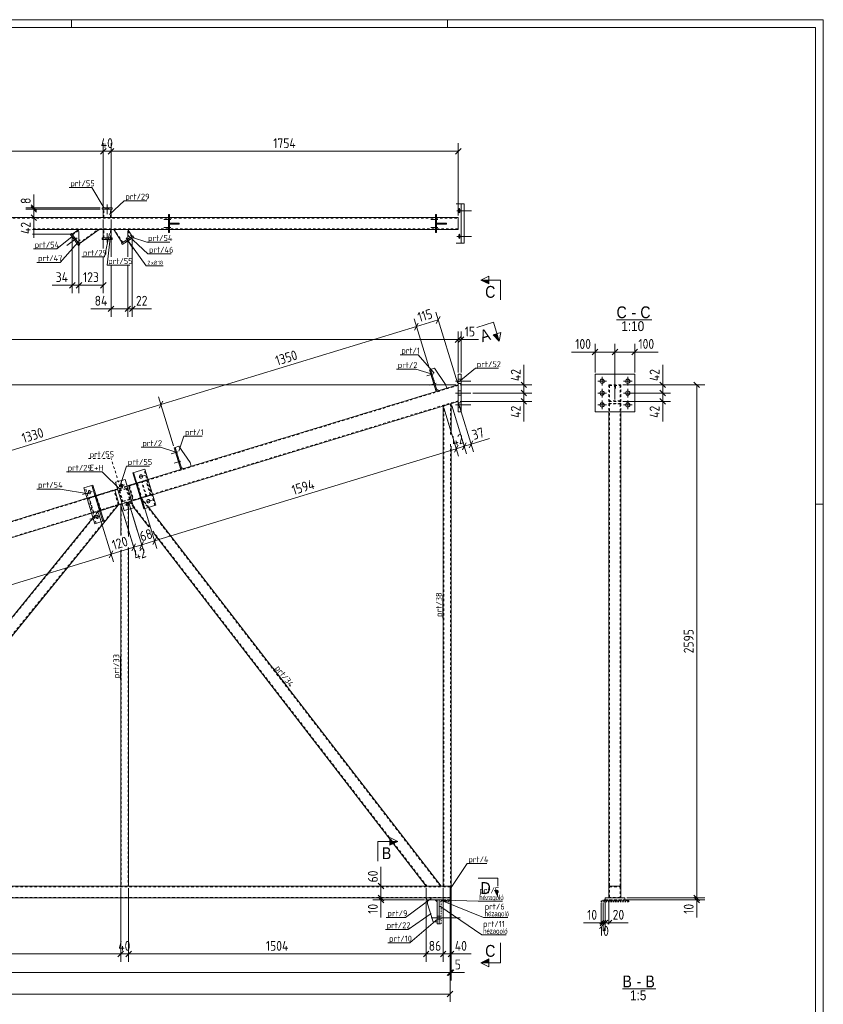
# Model space of a CAD drawing. Header units: millimetres. Extents: x 1 to 1188, y 1 to 840.
# Tile 6 of 6: x 782 to 1188, y 342 to 840. Entities that reach past the tile are written whole.
import ezdxf

# ---------------------------------------------------------------- set-up
doc = ezdxf.new("R2010")
doc.units = ezdxf.units.MM
doc.header["$LTSCALE"] = 0.6
for name, pattern in [('XKITLINE00', [0]), ('XKITLINE01', [4, 1, -1, 1, -1]), ('XKITLINE02', [4, 2, -2])]:
    doc.linetypes.add(name, pattern=pattern)
for name, color, linetype, lineweight in [('Bolt', 7, 'Continuous', 0), ('BoltMark', 3, 'Continuous', 0), ('DrawingSheet', 5, 'Continuous', 0), ('OtherObjectType', 1, 'Continuous', 0), ('Part', 2, 'Continuous', 0), ('PartMark', 3, 'Continuous', 0), ('Section', 6, 'Continuous', 0), ('Z-DIMENSIONS', 1, 'Continuous', 0)]:
    doc.layers.add(name, color=color, linetype=linetype, lineweight=lineweight)
doc.styles.add('ARIAL', font='ARIAL.TTF')
doc.styles.add('ARIAL_NARROW', font='ARIALN.TTF')
doc.styles.add('ISOCPEUR', font='ISOCPEUR.TTF')

msp = doc.modelspace()

# ---------------------------------------------------------------- hatches: boundary and pattern name
at = {"layer": 'Section'}
for points in [[(1018.89, 706.37), (1014.89, 708.37), (1018.89, 708.37)], [(1023.06, 681.25), (1024.23, 677.42), (1021.15, 680.67)], [(968.89, 424.52), (972.89, 424.52), (968.89, 422.52)], [(1023.56, 399.9), (1023.56, 395.9), (1021.56, 399.9)], [(1018.89, 363.14), (1014.89, 363.14), (1018.89, 365.14)]]:
    msp.add_hatch(color=6, dxfattribs=at).paths.add_polyline_path(points, flags=17)

# ---------------------------------------------------------------- linework, layer by layer
at = {"layer": 'Bolt', "color": 4, "linetype": 'XKITLINE00', "lineweight": 0}
for p, q in [((825.36, 744.93), (825.36, 744.13)), ((826.06, 746.48), (826.06, 741.73)), ((826.76, 744.93), (826.76, 744.13)), ((1002.82, 743.43), (1010.23, 743.43)), ((1003.71, 743.8), (1003.69, 743.43)), ((1003.69, 743.43), (1003.71, 743.06)), ((1003.77, 744.17), (1003.71, 743.8)), ((1003.71, 743.06), (1003.77, 742.69)), ((1004.01, 744.53), (1003.77, 744.17)), ((1003.77, 742.69), (1003.95, 742.35)), ((1003.95, 742.35), (1004.01, 742.33)), ((1004.07, 744.51), (1004.01, 744.53)), ((1004.01, 742.33), (1004.25, 742.69)), ((1004.25, 744.17), (1004.07, 744.51)), ((1004.31, 743.8), (1004.25, 744.17)), ((1004.25, 742.69), (1004.31, 743.06)), ((1004.33, 743.43), (1004.31, 743.8)), ((1004.31, 743.06), (1004.33, 743.43)), ((858.23, 738.93), (854.68, 738.93)), ((858.23, 738.93), (854.68, 738.93)), ((857.48, 739.63), (856.98, 739.63)), ((857.48, 739.63), (856.98, 739.63)), ((857.48, 738.23), (856.98, 738.23)), ((857.48, 738.23), (856.98, 738.23)), ((993.23, 738.93), (989.68, 738.93)), ((993.23, 738.93), (989.68, 738.93)), ((992.48, 739.63), (991.98, 739.63)), ((992.48, 739.63), (991.98, 739.63)), ((992.48, 738.23), (991.98, 738.23)), ((992.48, 738.23), (991.98, 738.23)), ((826.06, 727.38), (826.06, 732.13)), ((858.23, 734.93), (854.68, 734.93)), ((858.23, 734.93), (854.68, 734.93)), ((857.48, 735.63), (856.98, 735.63)), ((857.48, 735.63), (856.98, 735.63)), ((857.48, 734.23), (856.98, 734.23)), ((857.48, 734.23), (856.98, 734.23)), ((993.23, 734.93), (989.68, 734.93)), ((993.23, 734.93), (989.68, 734.93)), ((992.48, 735.63), (991.98, 735.63)), ((992.48, 735.63), (991.98, 735.63)), ((992.48, 734.23), (991.98, 734.23)), ((992.48, 734.23), (991.98, 734.23)), ((810.96, 729.63), (805.69, 725.82)), ((809.62, 729.77), (808.97, 729.3)), ((810.68, 728.31), (810.03, 727.84)), ((825.36, 728.93), (825.36, 729.73)), ((826.76, 728.93), (826.76, 729.73)), ((835.44, 728.31), (835.87, 727.64)), ((835.67, 729.64), (839.14, 724.14)), ((836.96, 729.28), (837.39, 728.6)), ((1002.82, 730.43), (1010.23, 730.43)), ((1003.71, 730.8), (1003.69, 730.43)), ((1003.69, 730.43), (1003.71, 730.06)), ((1003.77, 731.17), (1003.71, 730.8)), ((1003.71, 730.06), (1003.77, 729.69)), ((1004.01, 731.53), (1003.77, 731.17)), ((1003.77, 729.69), (1003.95, 729.35)), ((1003.95, 729.35), (1004.01, 729.33)), ((1004.07, 731.51), (1004.01, 731.53)), ((1004.01, 729.33), (1004.25, 729.69)), ((1004.25, 731.17), (1004.07, 731.51)), ((1004.31, 730.8), (1004.25, 731.17)), ((1004.25, 729.69), (1004.31, 730.06)), ((1004.33, 730.43), (1004.31, 730.8)), ((1004.31, 730.06), (1004.33, 730.43)), ((990.96, 660.97), (987.56, 659.94)), ((990.96, 660.97), (987.56, 659.94)), ((990.03, 661.42), (989.56, 661.28)), ((990.03, 661.42), (989.56, 661.28)), ((990.44, 660.09), (989.96, 659.94)), ((990.44, 660.09), (989.96, 659.94)), ((1003.39, 658.28), (1004.89, 658.28)), ((1003.39, 658.28), (1004.89, 658.28)), ((1076.17, 654.98), (1076.17, 659.38)), ((1089.17, 654.98), (1089.17, 659.38)), ((992.42, 656.19), (989.02, 655.15)), ((992.42, 656.19), (989.02, 655.15)), ((991.5, 656.64), (991.02, 656.5)), ((991.5, 656.64), (991.02, 656.5)), ((991.9, 655.3), (991.43, 655.16)), ((991.9, 655.3), (991.43, 655.16)), ((1002.14, 657.18), (1009.89, 657.18)), ((1002.14, 657.18), (1009.89, 657.18)), ((1003.39, 656.08), (1004.89, 656.08)), ((1003.39, 656.08), (1004.89, 656.08)), ((1003.39, 652.28), (1004.89, 652.28)), ((1003.39, 652.28), (1004.89, 652.28)), ((1073.97, 657.18), (1078.37, 657.18)), ((1076.17, 648.98), (1076.17, 653.38)), ((1086.97, 657.18), (1091.37, 657.18)), ((1089.17, 648.98), (1089.17, 653.38)), ((1002.14, 651.18), (1009.89, 651.18)), ((1002.14, 651.18), (1009.89, 651.18)), ((1003.39, 650.08), (1004.89, 650.08)), ((1003.39, 650.08), (1004.89, 650.08)), ((1073.97, 651.18), (1078.37, 651.18)), ((1076.17, 642.98), (1076.17, 647.38)), ((1086.97, 651.18), (1091.37, 651.18)), ((1089.17, 642.98), (1089.17, 647.38)), ((1002.14, 645.18), (1009.89, 645.18)), ((1002.14, 645.18), (1009.89, 645.18)), ((1003.39, 646.28), (1004.89, 646.28)), ((1003.39, 646.28), (1004.89, 646.28)), ((1003.39, 644.08), (1004.89, 644.08)), ((1003.39, 644.08), (1004.89, 644.08)), ((1073.97, 645.18), (1078.37, 645.18)), ((1086.97, 645.18), (1091.37, 645.18)), ((861.85, 621.5), (858.46, 620.47)), ((861.85, 621.5), (858.46, 620.47)), ((860.93, 621.95), (860.45, 621.81)), ((860.93, 621.95), (860.45, 621.81)), ((861.34, 620.62), (860.86, 620.47)), ((861.34, 620.62), (860.86, 620.47)), ((863.32, 616.72), (859.92, 615.68)), ((863.32, 616.72), (859.92, 615.68)), ((862.39, 617.17), (861.92, 617.03)), ((862.39, 617.17), (861.92, 617.03)), ((862.8, 615.83), (862.33, 615.69)), ((862.8, 615.83), (862.33, 615.69)), ((842.18, 608.69), (845.5, 609.71)), ((842.5, 609.6), (842.34, 609.23)), ((842.34, 609.23), (842.34, 608.88)), ((842.34, 608.88), (842.48, 608.51)), ((842.48, 608.51), (842.84, 608.17)), ((842.83, 609.84), (842.5, 609.6)), ((843.02, 609.86), (842.83, 609.84)), ((842.84, 608.17), (843.18, 608.09)), ((843.35, 609.78), (843.02, 609.86)), ((843.18, 608.09), (843.36, 608.11)), ((843.72, 609.44), (843.35, 609.78)), ((843.36, 608.11), (843.7, 608.35)), ((843.7, 608.35), (843.86, 608.72)), ((843.85, 609.07), (843.72, 609.44)), ((843.86, 608.72), (843.85, 609.07)), ((834.77, 604.86), (832.09, 604.04)), ((832.09, 604.04), (832.98, 604.31)), ((833.84, 603.11), (833.02, 605.79)), ((833.02, 605.79), (833.29, 604.9)), ((833.84, 603.11), (833.56, 604)), ((834.77, 604.86), (833.87, 604.59)), ((818.55, 601.47), (813.51, 599.93)), ((816.61, 601.54), (816.59, 601.19)), ((816.59, 601.19), (816.66, 600.85)), ((816.89, 601.9), (816.61, 601.54)), ((816.66, 600.85), (816.83, 600.5)), ((816.83, 600.5), (817.18, 600.2)), ((817.13, 601.89), (816.89, 601.9)), ((817.48, 601.59), (817.13, 601.89)), ((817.18, 600.2), (817.42, 600.18)), ((817.42, 600.18), (817.7, 600.54)), ((817.65, 601.24), (817.48, 601.59)), ((817.72, 600.9), (817.65, 601.24)), ((817.7, 600.54), (817.72, 600.9)), ((837.69, 595.3), (835.01, 594.48)), ((835.01, 594.48), (835.9, 594.75)), ((836.76, 593.55), (835.94, 596.23)), ((835.94, 596.23), (836.21, 595.33)), ((836.76, 593.55), (836.49, 594.44)), ((837.69, 595.3), (836.8, 595.02)), ((845.98, 596.26), (849.3, 597.28)), ((846.3, 597.17), (846.14, 596.79)), ((846.14, 596.79), (846.14, 596.45)), ((846.14, 596.45), (846.28, 596.08)), ((846.28, 596.08), (846.64, 595.74)), ((846.63, 597.4), (846.3, 597.17)), ((846.82, 597.43), (846.63, 597.4)), ((846.64, 595.74), (846.98, 595.65)), ((847.16, 597.35), (846.82, 597.43)), ((846.98, 595.65), (847.16, 595.68)), ((847.52, 597.01), (847.16, 597.35)), ((847.16, 595.68), (847.5, 595.92)), ((847.5, 595.92), (847.66, 596.29)), ((847.66, 596.64), (847.52, 597.01)), ((847.66, 596.29), (847.66, 596.64)), ((822.35, 589.04), (817.31, 587.5)), ((820.41, 589.11), (820.39, 588.76)), ((820.39, 588.76), (820.46, 588.42)), ((820.69, 589.47), (820.41, 589.11)), ((820.46, 588.42), (820.63, 588.07)), ((820.63, 588.07), (820.98, 587.77)), ((820.93, 589.46), (820.69, 589.47)), ((821.28, 589.15), (820.93, 589.46)), ((820.98, 587.77), (821.22, 587.75)), ((821.22, 587.75), (821.5, 588.11)), ((821.45, 588.81), (821.28, 589.15)), ((821.52, 588.47), (821.45, 588.81)), ((821.5, 588.11), (821.52, 588.47)), ((1004.39, 385.9), (989.89, 385.9)), ((1004.39, 385.9), (989.89, 385.9)), ((993.89, 386.7), (992.89, 386.7)), ((993.89, 386.7), (992.89, 386.7)), ((993.89, 385.1), (992.89, 385.1)), ((993.89, 385.1), (992.89, 385.1)), ((994.89, 386.7), (993.89, 386.7)), ((994.89, 386.7), (993.89, 386.7)), ((994.89, 385.1), (993.89, 385.1)), ((994.89, 385.1), (993.89, 385.1))]:
    msp.add_line(p, q, dxfattribs=at)
for centre, radius in [((1076.17, 657.18), 1.1), ((1089.17, 657.18), 1.1), ((1076.17, 651.18), 1.1), ((1089.17, 651.18), 1.1), ((1076.17, 645.18), 1.1), ((1089.17, 645.18), 1.1), ((833.43, 604.45), 0.7), ((836.35, 594.89), 0.7)]:
    msp.add_circle(centre, radius, dxfattribs=at)
at = {"layer": 'BoltMark', "color": 4, "linetype": 'XKITLINE00', "lineweight": 0}
for p, q in [((836.63, 728.12), (845.8, 715.51)), ((845.8, 715.51), (854.39, 715.51))]:
    msp.add_line(p, q, dxfattribs=at)
at = {"layer": 'DrawingSheet', "color": 2, "linetype": 'XKITLINE00', "lineweight": 0}
for p, q in [((1188, 840), (1, 840)), ((808, 836), (808, 840)), ((998, 836), (998, 840)), ((1188, 1), (1188, 840)), ((1188, 595), (1184, 595))]:
    msp.add_line(p, q, dxfattribs=at)
at = {"layer": 'DrawingSheet', "color": 3, "linetype": 'XKITLINE00', "lineweight": 0}
for p, q in [((1184, 836), (5, 836)), ((1184, 5), (1184, 836))]:
    msp.add_line(p, q, dxfattribs=at)
at = {"layer": 'OtherObjectType', "color": 6, "linetype": 'XKITLINE00', "lineweight": 0}
for p, q in [((1083.5, 688.29), (1101.32, 688.29)), ((1086.49, 349.93), (1103.43, 349.93))]:
    msp.add_line(p, q, dxfattribs=at)
at = {"layer": 'Part', "color": 2, "linetype": 'XKITLINE00', "lineweight": 0}
for p, q in [((1006.47, 746.93), (1002.46, 746.93)), ((1005.03, 726.93), (1005.03, 746.93)), ((1006.47, 726.93), (1006.47, 746.93)), ((828.56, 744.93), (823.56, 744.93)), ((823.56, 744.93), (823.56, 744.13)), ((823.56, 744.13), (828.56, 744.13)), ((824.06, 739.93), (824.06, 744.13)), ((828.06, 744.13), (828.06, 739.93)), ((828.56, 744.13), (828.56, 744.93)), ((856.98, 739.93), (724.48, 739.93)), ((857.48, 741.43), (856.98, 741.43)), ((856.98, 741.43), (856.98, 732.43)), ((857.48, 732.43), (857.48, 741.43)), ((991.98, 739.93), (857.48, 739.93)), ((862.48, 737.18), (857.48, 737.18)), ((857.48, 737.18), (857.48, 736.68)), ((859.48, 736.68), (859.48, 737.18)), ((862.48, 737.18), (862.48, 737.18)), ((862.48, 736.68), (862.48, 737.18)), ((992.48, 741.43), (991.98, 741.43)), ((991.98, 741.43), (991.98, 732.43)), ((992.48, 732.43), (992.48, 741.43)), ((1003.48, 739.93), (992.48, 739.93)), ((997.48, 737.18), (992.48, 737.18)), ((992.48, 737.18), (992.48, 736.68)), ((994.48, 736.68), (994.48, 737.18)), ((997.48, 737.18), (997.48, 737.18)), ((997.48, 736.68), (997.48, 737.18)), ((1003.48, 739.93), (1003.48, 733.93)), ((856.98, 733.93), (788.39, 733.93)), ((808.1, 731.88), (807.45, 731.41)), ((812.2, 726.2), (808.1, 731.88)), ((808.39, 731.47), (811.79, 733.93)), ((811.79, 733.93), (822.03, 733.93)), ((822.03, 733.93), (811.91, 726.61)), ((824.06, 729.73), (824.06, 733.93)), ((828.06, 733.93), (828.06, 729.73)), ((836.5, 733.93), (829.41, 733.93)), ((833.67, 727.19), (829.41, 733.93)), ((838.74, 730.4), (836.5, 733.93)), ((856.98, 732.43), (857.48, 732.43)), ((862.48, 736.68), (857.48, 736.68)), ((991.98, 733.93), (857.48, 733.93)), ((862.48, 736.68), (862.48, 736.68)), ((991.98, 732.43), (992.48, 732.43)), ((997.48, 736.68), (992.48, 736.68)), ((1003.48, 733.93), (992.48, 733.93)), ((997.48, 736.68), (997.48, 736.68)), ((807.45, 731.41), (811.55, 725.74)), ((823.56, 729.73), (823.56, 728.93)), ((828.56, 729.73), (823.56, 729.73)), ((823.56, 728.93), (828.56, 728.93)), ((828.56, 728.93), (828.56, 729.73)), ((839.16, 730.66), (833.24, 726.92)), ((833.24, 726.92), (833.67, 726.25)), ((833.67, 726.25), (839.59, 729.99)), ((839.59, 729.99), (839.16, 730.66)), ((1006.47, 726.93), (1002.46, 726.93)), ((811.55, 725.74), (812.2, 726.2)), ((989.5, 663.16), (989.03, 663.01)), ((992.39, 652.01), (989.03, 663.01)), ((991.42, 663.74), (989.5, 663.16)), ((989.5, 663.16), (992.87, 652.16)), ((997.06, 655.53), (991.42, 663.74)), ((1003.39, 660.68), (1003.39, 641.68)), ((1004.89, 660.68), (1003.39, 660.68)), ((1004.89, 641.68), (1004.89, 660.68)), ((1072.67, 641.68), (1072.67, 660.68)), ((1072.67, 660.68), (1092.67, 660.68)), ((1092.67, 641.68), (1092.67, 660.68)), ((1003.39, 655.37), (846.66, 607.45)), ((992.57, 653.11), (993.82, 652.45)), ((993.82, 652.45), (997.65, 653.62)), ((997.65, 653.62), (997.06, 655.53)), ((992.87, 652.16), (992.39, 652.01)), ((1003.39, 647), (849, 599.8)), ((995.89, 644.71), (999.89, 645.93)), ((995.89, 401.9), (995.89, 644.71)), ((999.89, 645.93), (999.89, 630.2)), ((1003.39, 641.68), (1004.89, 641.68)), ((1092.67, 641.68), (1072.67, 641.68)), ((1079.67, 641.68), (1079.67, 401.9)), ((1085.67, 641.68), (1085.67, 401.9)), ((860.4, 623.69), (859.92, 623.54)), ((863.29, 612.54), (859.92, 623.54)), ((862.32, 624.27), (860.4, 623.69)), ((860.4, 623.69), (863.76, 612.69)), ((867.96, 616.06), (862.32, 624.27)), ((999.89, 624.34), (999.89, 401.9)), ((838.98, 610.85), (845.05, 612.71)), ((845.05, 612.71), (850.6, 594.54)), ((863.76, 612.69), (863.29, 612.54)), ((863.47, 613.64), (864.72, 612.98)), ((864.72, 612.98), (868.55, 614.15)), ((868.55, 614.15), (867.96, 616.06)), ((830.3, 606.11), (835.09, 607.57)), ((835.09, 607.57), (839.47, 593.23)), ((844.54, 592.68), (838.98, 610.85)), ((844.95, 592.81), (839.39, 610.98)), ((814.32, 603.31), (818.86, 604.7)), ((819.87, 585.14), (814.32, 603.31)), ((818.24, 604.51), (823.79, 586.34)), ((818.86, 604.7), (824.41, 586.53)), ((831.33, 602.76), (829.87, 602.32)), ((834.69, 591.77), (830.3, 606.11)), ((836.92, 604.47), (836.11, 604.22)), ((840.59, 605.59), (836.92, 604.47)), ((839.26, 596.82), (836.92, 604.47)), ((815.92, 598.05), (496.11, 500.28)), ((820.47, 599.44), (829.87, 602.32)), ((829.87, 602.32), (832.2, 594.67)), ((842.93, 597.94), (839.26, 596.82)), ((831.68, 594.51), (675.19, 401.9)), ((832.2, 594.67), (822.81, 591.79)), ((833.67, 595.11), (832.2, 594.67)), ((833.67, 595.11), (832.89, 594.87)), ((832.89, 594.87), (832.89, 579.15)), ((839.47, 593.23), (834.69, 591.77)), ((839.26, 596.82), (838.45, 596.57)), ((847.12, 583.5), (839.38, 593.53)), ((850.6, 594.54), (844.54, 592.68)), ((994.86, 401.9), (847.03, 593.45)), ((818.26, 590.4), (595.16, 522.19)), ((818.91, 588.29), (667.46, 401.9)), ((836.89, 592.44), (836.89, 578.63)), ((824.41, 586.53), (819.87, 585.14)), ((987.28, 401.9), (849.42, 580.52)), ((836.89, 573.05), (836.89, 401.9)), ((832.89, 571.83), (832.89, 401.9)), ((274.84, 401.9), (999.39, 401.9)), ((836.89, 401.9), (832.89, 401.9)), ((999.89, 401.9), (995.89, 401.9)), ((999.39, 401.9), (999.39, 395.9)), ((999.89, 401.9), (999.39, 401.9)), ((999.39, 401.9), (999.39, 395.9)), ((999.89, 395.9), (999.89, 401.9)), ((1085.67, 401.9), (1079.67, 401.9)), ((1079.67, 401.9), (1079.67, 395.9)), ((1079.67, 401.9), (1085.67, 401.9)), ((1085.67, 395.9), (1085.67, 401.9)), ((987.39, 395.9), (200.88, 395.9)), ((999.39, 395.9), (987.39, 395.9)), ((987.39, 395.9), (987.39, 394.9)), ((987.39, 394.9), (992.89, 394.9)), ((987.89, 394.9), (987.89, 392.9)), ((992.89, 393.9), (991.89, 394.9)), ((993.89, 394.9), (992.89, 394.9)), ((992.89, 394.9), (992.89, 382.9)), ((993.89, 394.9), (995.39, 394.9)), ((993.89, 382.9), (993.89, 394.9)), ((999.39, 395.9), (999.89, 395.9)), ((999.39, 394.9), (999.39, 395.9)), ((1077.67, 395.9), (1077.67, 394.9)), ((1077.67, 395.9), (1079.67, 395.9)), ((1079.67, 395.9), (1085.67, 395.9)), ((1087.67, 395.9), (1085.67, 395.9)), ((1087.67, 394.9), (1087.67, 395.9)), ((987.89, 392.9), (990.89, 383.9)), ((990.89, 383.9), (992.89, 383.9)), ((992.89, 382.9), (993.89, 382.9))]:
    msp.add_line(p, q, dxfattribs=at)
at = {"layer": 'Part', "color": 7, "linetype": 'XKITLINE02', "lineweight": 0}
for p, q in [((824.06, 744.13), (828.06, 744.13)), ((824.36, 739.93), (824.36, 744.13)), ((827.76, 739.93), (827.76, 744.13)), ((130.36, 739.63), (1003.39, 739.63)), ((828.06, 739.93), (824.06, 739.93)), ((857.48, 739.93), (856.98, 739.93)), ((858.48, 736.68), (858.48, 737.18)), ((862.48, 737.18), (862.48, 736.68)), ((992.48, 739.93), (991.98, 739.93)), ((993.48, 736.68), (993.48, 737.18)), ((997.48, 737.18), (997.48, 736.68)), ((1003.39, 739.63), (1003.39, 734.23)), ((1003.39, 734.23), (788.39, 734.23)), ((808.57, 731.23), (812.3, 733.93)), ((811.73, 726.85), (821.52, 733.93)), ((824.06, 733.93), (828.06, 733.93)), ((824.36, 729.73), (824.36, 733.93)), ((827.76, 729.73), (827.76, 733.93)), ((833.92, 727.35), (829.76, 733.93)), ((838.48, 730.24), (836.15, 733.93)), ((857.48, 733.93), (856.98, 733.93)), ((992.48, 733.93), (991.98, 733.93)), ((811.91, 726.61), (808.39, 731.47)), ((828.06, 729.73), (824.06, 729.73)), ((838.74, 730.4), (833.67, 727.19)), ((989.5, 663.16), (992.57, 653.11)), ((1092.67, 660.68), (1072.67, 660.68)), ((1003.39, 655.05), (169.39, 400.08)), ((1003.39, 655.37), (184.08, 404.88)), ((1003.39, 647), (1003.39, 655.37)), ((1079.67, 655.37), (1079.67, 645.07)), ((1079.67, 655.37), (1085.67, 655.37)), ((1079.97, 655.05), (1079.97, 645.38)), ((1079.97, 655.05), (1085.37, 655.05)), ((1082.42, 655.53), (1082.42, 653.44)), ((1082.42, 653.62), (1082.92, 653.62)), ((1082.92, 653.44), (1082.92, 655.53)), ((1085.37, 655.05), (1085.37, 645.38)), ((1085.67, 655.37), (1085.67, 645.07)), ((1003.39, 647.32), (595.07, 522.48)), ((1085.37, 647.32), (1079.97, 647.32)), ((996.19, 401.9), (996.19, 644.8)), ((999.59, 645.84), (999.59, 630.11)), ((1079.67, 647), (1085.67, 647)), ((1079.67, 645.93), (1085.67, 645.93)), ((1079.67, 645.93), (1079.67, 641.68)), ((1085.37, 645.84), (1079.97, 645.84)), ((1079.97, 645.84), (1079.97, 401.9)), ((1085.37, 401.9), (1085.37, 645.84)), ((1085.67, 645.93), (1085.67, 641.68)), ((1072.67, 641.68), (1092.67, 641.68)), ((860.4, 623.69), (863.47, 613.64)), ((999.59, 625.32), (999.59, 401.9)), ((850.2, 594.41), (844.64, 612.58)), ((835.09, 607.57), (830.3, 606.11)), ((839.47, 593.23), (835.09, 607.57)), ((846.66, 607.45), (836.92, 604.47)), ((820.49, 585.33), (814.93, 603.5)), ((834.69, 591.77), (830.3, 606.11)), ((836.11, 604.22), (831.33, 602.76)), ((832.1, 601.95), (835.92, 603.12)), ((832.1, 601.95), (835.92, 603.12)), ((835.72, 602.75), (832.47, 601.75)), ((835.72, 602.75), (832.47, 601.75)), ((837.3, 597.58), (835.72, 602.75)), ((837.3, 597.58), (835.72, 602.75)), ((835.92, 603.12), (837.68, 597.38)), ((835.92, 603.12), (837.68, 597.38)), ((845.69, 606.84), (837.35, 604.29)), ((837.35, 604.29), (839.51, 597.21)), ((845.84, 607.2), (840.59, 605.59)), ((843.33, 598.07), (840.99, 605.72)), ((841.32, 605.51), (843.49, 598.43)), ((845.62, 599.08), (843.46, 606.16)), ((846.05, 598.9), (843.71, 606.55)), ((847.85, 599.76), (845.69, 606.84)), ((848.18, 599.55), (845.84, 607.2)), ((829.87, 602.32), (815.92, 598.05)), ((820.47, 599.44), (816.82, 598.33)), ((819.16, 590.68), (816.82, 598.33)), ((817.08, 598.09), (829.46, 601.88)), ((819.24, 591.02), (817.08, 598.09)), ((822.42, 591.67), (820.08, 599.32)), ((822.27, 591.94), (820.11, 599.02)), ((822.53, 591.71), (820.19, 599.36)), ((822.82, 592.11), (820.65, 599.19)), ((831.63, 594.8), (829.46, 601.88)), ((833.85, 596.21), (832.1, 601.95)), ((833.85, 596.21), (832.1, 601.95)), ((832.47, 601.75), (834.05, 596.59)), ((832.47, 601.75), (834.05, 596.59)), ((834.05, 596.59), (837.3, 597.58)), ((834.05, 596.59), (837.3, 597.58)), ((837.3, 596.22), (843.43, 598.1)), ((849, 599.8), (839.26, 596.82)), ((839.51, 597.21), (847.85, 599.76)), ((848.18, 599.55), (842.93, 597.94)), ((994.48, 401.9), (843.13, 598)), ((843.43, 598.1), (847.03, 593.45)), ((831.17, 594.35), (674.8, 401.9)), ((832.2, 594.67), (818.26, 590.4)), ((831.63, 594.8), (819.24, 591.02)), ((821.4, 591.36), (831.68, 594.51)), ((833.19, 594.97), (833.19, 579.24)), ((838.45, 596.57), (833.67, 595.11)), ((836.89, 596.1), (833.67, 595.11)), ((837.68, 597.38), (833.85, 596.21)), ((837.68, 597.38), (833.85, 596.21)), ((839.47, 593.23), (834.69, 591.77)), ((836.59, 596.01), (836.59, 579.61)), ((836.89, 596.1), (836.89, 592.44)), ((839.38, 593.53), (837.3, 596.22)), ((847.43, 583.59), (837.61, 596.32)), ((821.91, 591.52), (667.85, 401.9)), ((818.91, 588.29), (821.4, 591.36)), ((822.81, 591.79), (819.16, 590.68)), ((987.66, 401.9), (849.17, 581.34)), ((836.59, 572.96), (836.59, 401.9)), ((833.19, 571.92), (833.19, 401.9)), ((999.39, 401.6), (274.94, 401.6)), ((994.86, 401.9), (987.28, 401.9)), ((1085.67, 401.9), (1079.67, 401.9)), ((1079.67, 401.9), (1079.67, 395.9)), ((1079.67, 401.9), (1085.67, 401.9)), ((1079.97, 396.2), (1079.97, 401.6)), ((1079.97, 401.6), (1085.37, 401.6)), ((1085.37, 401.6), (1085.37, 396.2)), ((1085.67, 395.9), (1085.67, 401.9)), ((999.39, 396.2), (183.05, 396.2)), ((999.39, 395.9), (987.39, 395.9)), ((991.89, 394.9), (987.89, 394.9)), ((993.89, 394.9), (992.89, 394.9)), ((992.89, 383.9), (992.89, 393.9)), ((999.39, 394.9), (993.89, 394.9)), ((999.89, 394.4), (995.39, 394.4)), ((1077.67, 394.9), (1087.67, 394.9)), ((1079.67, 395.9), (1085.67, 395.9)), ((1085.67, 395.9), (1079.67, 395.9)), ((1079.67, 395.9), (1085.67, 395.9)), ((1085.37, 396.2), (1079.97, 396.2))]:
    msp.add_line(p, q, dxfattribs=at)
at = {"layer": 'Part', "color": 2, "linetype": 'XKITLINE01', "lineweight": 0}
for p, q in [((994.89, 393.9), (993.89, 393.9)), ((993.89, 393.9), (993.89, 382.9)), ((994.89, 393.9), (994.89, 394.4)), ((994.89, 394.4), (999.89, 394.4)), ((999.89, 393.9), (994.89, 393.9)), ((994.89, 382.9), (994.89, 393.9)), ((995.39, 394.4), (995.39, 394.9)), ((995.39, 394.9), (999.89, 394.9)), ((999.89, 394.9), (999.89, 394.4)), ((999.89, 394.4), (999.89, 393.9)), ((1089.67, 394.4), (1075.67, 394.4)), ((1075.67, 394.4), (1075.67, 393.9)), ((1075.67, 393.9), (1089.67, 393.9)), ((1088.67, 394.9), (1076.67, 394.9)), ((1076.67, 394.9), (1076.67, 394.4)), ((1076.67, 394.4), (1088.67, 394.4)), ((1088.67, 394.4), (1088.67, 394.9)), ((1089.67, 393.9), (1089.67, 394.4)), ((993.89, 382.9), (994.89, 382.9))]:
    msp.add_line(p, q, dxfattribs=at)
at = {"layer": 'PartMark', "color": 7, "linetype": 'XKITLINE00', "lineweight": 0}
for p, q in [((806.82, 755.14), (818.33, 755.14)), ((824.59, 744.74), (818.33, 755.14)), ((827.21, 741.52), (834.65, 748.44)), ((834.65, 748.44), (846.17, 748.44)), ((827.31, 731.94), (824.68, 720.02)), ((808.45, 730.35), (800.56, 724.11)), ((812.39, 728.76), (802.25, 717.3)), ((827.53, 729.54), (825.98, 715.85)), ((836.74, 730.83), (846.56, 721.57)), ((838.83, 729.86), (846.04, 727.47)), ((846.04, 727.47), (857.81, 727.47)), ((788.79, 724.11), (800.56, 724.11)), ((790.48, 717.3), (802.25, 717.3)), ((813.17, 720.02), (824.68, 720.02)), ((846.56, 721.57), (858.33, 721.57)), ((825.98, 715.85), (837.49, 715.85)), ((974.09, 670.56), (983.28, 670.56)), ((991.32, 661.24), (983.28, 670.56)), ((972.33, 663.26), (982.04, 663.26)), ((989.84, 660.86), (982.04, 663.26)), ((1003.72, 656.85), (1012.26, 663.72)), ((1012.26, 663.72), (1023.77, 663.72)), ((862.21, 621.77), (864.8, 629.33)), ((864.8, 629.33), (873.99, 629.33)), ((843.23, 623.79), (852.94, 623.79)), ((860.73, 621.39), (852.94, 623.79)), ((832.51, 603.79), (835.87, 614.24)), ((835.87, 614.24), (847.39, 614.24)), ((805.48, 611.32), (823.56, 611.32)), ((832.96, 602.06), (823.56, 611.32)), ((790.52, 602.68), (802.29, 602.68)), ((816.68, 600.24), (802.29, 602.68)), ((995.79, 537.46), (995.79, 548.97)), ((832.79, 506.43), (832.79, 517.94)), ((909.9, 512.15), (917.09, 502.83)), ((999.52, 400.67), (1008.02, 413.29)), ((1008.02, 413.29), (1017.98, 413.29)), ((989.82, 395.67), (976.83, 386.07)), ((995.92, 394.27), (1016.27, 386.05)), ((996.32, 394.77), (1013.51, 394.26)), ((1013.51, 394.26), (1025.81, 394.26)), ((994.12, 391.67), (1015.46, 377.27)), ((967.12, 386.07), (976.83, 386.07)), ((989.76, 388), (978.21, 379.99)), ((993.12, 385.33), (978.96, 373.25)), ((1016.27, 386.05), (1028.56, 386.05)), ((966.7, 379.99), (978.21, 379.99)), ((1015.46, 377.27), (1027.75, 377.27)), ((967.96, 373.25), (978.96, 373.25))]:
    msp.add_line(p, q, dxfattribs=at)
at = {"layer": 'PartMark', "color": 7, "linetype": 'XKITLINE02', "lineweight": 0}
for p in [(816.6, 618.11), (832.51, 603.79)]:
    msp.add_line(p, (828.11, 618.11), dxfattribs=at)
at = {"layer": 'Section', "color": 6, "linetype": 'XKITLINE00', "lineweight": 0}
for p, q in [((1014.89, 708.37), (1018.89, 710.37)), ((1014.89, 708.37), (1018.89, 706.37)), ((1024.89, 708.37), (1014.89, 708.37)), ((1018.89, 706.37), (1018.89, 710.37)), ((1024.89, 708.37), (1024.89, 698.37)), ((1021.31, 686.99), (1012.92, 684.42)), ((1021.31, 686.99), (1024.23, 677.42)), ((1021.15, 680.67), (1024.97, 681.83)), ((1024.23, 677.42), (1021.15, 680.67)), ((1024.97, 681.83), (1024.23, 677.42)), ((962.89, 424.52), (962.89, 414.52)), ((962.89, 424.52), (972.89, 424.52)), ((968.89, 422.52), (968.89, 426.52)), ((968.89, 426.52), (972.89, 424.52)), ((972.89, 424.52), (968.89, 422.52)), ((1023.56, 405.9), (1013.56, 405.9)), ((1023.56, 405.9), (1023.56, 401.86)), ((1024.89, 363.14), (1024.89, 373.14)), ((1014.89, 363.14), (1018.89, 365.14)), ((1018.89, 365.14), (1018.89, 361.14)), ((1018.89, 361.14), (1014.89, 363.14)), ((1024.89, 363.14), (1014.89, 363.14))]:
    msp.add_line(p, q, dxfattribs=at)
at = {"layer": 'Z-DIMENSIONS', "color": 7, "linetype": 'XKITLINE00', "lineweight": 0}
for p, q in [((824.06, 745.13), (824.06, 777.56)), ((828.06, 745.13), (828.06, 777.56)), ((1003.48, 740.93), (1003.48, 777.56)), ((472.52, 773.46), (824.06, 773.46)), ((825.47, 774.87), (822.64, 772.04)), ((824.66, 774.06), (822.64, 772.04)), ((824.06, 745.13), (824.06, 774.06)), ((824.06, 773.46), (828.06, 773.46)), ((829.47, 774.87), (826.64, 772.04)), ((828.66, 774.06), (826.64, 772.04)), ((828.06, 745.13), (828.06, 774.06)), ((828.06, 773.46), (1003.48, 773.46)), ((1004.89, 774.87), (1002.07, 772.04)), ((788.99, 744.93), (788.99, 751.69)), ((788.99, 744.93), (788.99, 751.69)), ((822.56, 744.93), (784.89, 744.93)), ((822.56, 744.13), (784.89, 744.13)), ((822.56, 744.13), (784.89, 744.13)), ((787.58, 746.35), (790.41, 743.52)), ((787.58, 745.55), (790.41, 742.72)), ((787.58, 745.55), (790.41, 742.72)), ((788.99, 744.13), (788.99, 744.93)), ((788.99, 739.93), (788.99, 744.13)), ((823.06, 739.93), (784.89, 739.93)), ((787.58, 741.35), (790.41, 738.52)), ((788.99, 739.93), (788.99, 729.74)), ((788.99, 739.93), (788.99, 729.74)), ((824.06, 738.93), (824.06, 724.22)), ((828.06, 738.93), (828.06, 720.05)), ((810.79, 733.93), (788.39, 733.93)), ((811.79, 732.93), (811.79, 701.71)), ((811.79, 732.93), (811.79, 701.71)), ((836.5, 732.93), (836.5, 720.05)), ((836.5, 732.93), (836.5, 720.05)), ((807.39, 731.47), (788.39, 731.47)), ((808.39, 730.47), (808.39, 701.71)), ((838.74, 729.4), (838.74, 689.78)), ((824.06, 720.02), (824.06, 701.71)), ((828.06, 715.85), (828.06, 689.78)), ((836.5, 715.85), (836.5, 689.78)), ((836.5, 715.85), (836.5, 689.78)), ((809.8, 707.13), (806.98, 704.3)), ((813.21, 707.13), (810.38, 704.3)), ((825.47, 707.13), (822.64, 704.3)), ((808.39, 705.71), (798.2, 705.71)), ((808.39, 705.71), (798.2, 705.71)), ((808.39, 705.71), (811.79, 705.71)), ((812.84, 706.76), (810.38, 704.3)), ((811.79, 705.71), (824.06, 705.71)), ((828.06, 693.78), (817.86, 693.78)), ((828.06, 693.78), (817.86, 693.78)), ((829.47, 695.2), (826.64, 692.37)), ((828.06, 693.78), (836.5, 693.78)), ((837.92, 695.2), (835.09, 692.37)), ((837.92, 695.2), (835.09, 692.37)), ((836.5, 693.78), (838.74, 693.78)), ((840.15, 695.2), (837.32, 692.37)), ((838.74, 693.78), (848.5, 693.78)), ((838.74, 693.78), (848.5, 693.78)), ((1003.1, 656.32), (992.15, 692.14)), ((988.73, 663.97), (981.15, 688.78)), ((988.73, 663.97), (981.15, 688.78)), ((982.35, 684.86), (993.34, 688.22)), ((994.28, 689.98), (992.41, 686.45)), ((853.25, 645.39), (982.35, 684.86)), ((983.29, 686.62), (981.41, 683.09)), ((983.08, 686.23), (981.41, 683.09)), ((1003.39, 661.68), (1003.39, 682.32)), ((1003.39, 661.68), (1003.39, 682.32)), ((1004.89, 661.68), (1004.89, 682.32)), ((169.39, 678.22), (1003.39, 678.22)), ((1004.8, 679.63), (1001.97, 676.8)), ((1004.8, 679.63), (1001.97, 676.8)), ((1003.39, 678.22), (1004.89, 678.22)), ((1006.3, 679.63), (1003.47, 676.8)), ((1004.89, 678.22), (1013.79, 678.22)), ((1004.89, 678.22), (1013.79, 678.22)), ((1074.09, 673.36), (1071.26, 670.53)), ((1072.67, 661.68), (1072.67, 676.04)), ((1084.09, 673.36), (1081.26, 670.53)), ((1084.09, 673.36), (1081.26, 670.53)), ((1082.67, 648), (1082.67, 676.04)), ((1082.67, 648), (1082.67, 676.04)), ((1094.09, 673.36), (1091.26, 670.53)), ((1092.67, 661.68), (1092.67, 676.04)), ((1072.67, 671.94), (1060.76, 671.94)), ((1072.67, 671.94), (1060.76, 671.94)), ((1072.67, 671.94), (1082.67, 671.94)), ((1082.67, 671.94), (1092.67, 671.94)), ((1092.67, 671.94), (1104.59, 671.94)), ((1092.67, 671.94), (1104.59, 671.94)), ((1036.66, 655.37), (1036.66, 665.56)), ((1036.66, 655.37), (1036.66, 665.56)), ((1106.82, 655.37), (1106.82, 665.56)), ((1106.82, 655.37), (1106.82, 665.56)), ((1002.39, 655.37), (121.14, 655.37)), ((1004.39, 655.37), (1040.66, 655.37)), ((1035.25, 656.78), (1038.07, 653.95)), ((1035.25, 652.6), (1038.07, 649.77)), ((1035.25, 652.6), (1038.07, 649.77)), ((1036.66, 651.18), (1036.66, 655.37)), ((1086.67, 655.37), (1128.06, 655.37)), ((1086.67, 655.37), (1110.82, 655.37)), ((1105.4, 656.78), (1108.23, 653.95)), ((1105.4, 652.6), (1108.23, 649.77)), ((1105.4, 652.6), (1108.23, 649.77)), ((1106.82, 651.18), (1106.82, 655.37)), ((1122.64, 656.78), (1125.47, 653.95)), ((1124.06, 395.9), (1124.06, 655.37)), ((859.63, 624.5), (852.05, 649.31)), ((859.63, 624.5), (852.05, 649.31)), ((1010.89, 651.18), (1040.66, 651.18)), ((1010.89, 651.18), (1040.66, 651.18)), ((1035.25, 648.42), (1038.07, 645.59)), ((1036.66, 647), (1036.66, 651.18)), ((1090.17, 651.18), (1110.82, 651.18)), ((1090.17, 651.18), (1110.82, 651.18)), ((1105.4, 648.42), (1108.23, 645.59)), ((1106.82, 647), (1106.82, 651.18)), ((726.06, 606.5), (853.25, 645.39)), ((854.18, 647.15), (852.31, 643.62)), ((854.18, 647.15), (852.31, 643.62)), ((996.18, 643.75), (1000.29, 630.32)), ((996.18, 643.75), (1003.68, 619.23)), ((1000.18, 644.98), (1007.68, 620.45)), ((1000.18, 644.98), (1004.29, 631.55)), ((1003.68, 646.05), (1011.18, 621.52)), ((1004.39, 647), (1040.66, 647)), ((1036.66, 647), (1036.66, 636.81)), ((1036.66, 647), (1036.66, 636.81)), ((1086.67, 647), (1110.82, 647)), ((1106.82, 647), (1106.82, 636.81)), ((1106.82, 647), (1106.82, 636.81)), ((1010.01, 625.35), (1019.35, 628.2)), ((1010.01, 625.35), (1019.35, 628.2)), ((850.05, 576.45), (1002.51, 623.06)), ((1003.45, 624.82), (1001.57, 621.29)), ((1002.91, 623.81), (1001.57, 621.29)), ((1002.33, 623.63), (1003.68, 619.23)), ((1002.51, 623.06), (1006.51, 624.28)), ((1007.45, 626.05), (1005.57, 622.51)), ((1006.91, 625.03), (1005.57, 622.51)), ((1006.33, 624.85), (1007.68, 620.45)), ((1006.51, 624.28), (1010.01, 625.35)), ((1010.95, 627.12), (1009.07, 623.58)), ((833.18, 593.92), (840.71, 569.3)), ((833.18, 593.92), (839.68, 572.65)), ((837.18, 595.14), (843.68, 573.87)), ((837.18, 595.14), (841.29, 581.71)), ((843.73, 597.14), (851.22, 572.62)), ((843.73, 597.14), (847.83, 583.71)), ((821.69, 590.41), (829.19, 565.88)), ((821.69, 590.41), (829.19, 565.88)), ((850.99, 578.21), (849.11, 574.68)), ((850.99, 578.21), (849.11, 574.68)), ((828.02, 569.71), (839.51, 573.22)), ((840.45, 574.99), (838.57, 571.46)), ((840.45, 574.99), (839.11, 572.47)), ((839.51, 573.22), (843.51, 574.45)), ((843.91, 575.19), (842.57, 572.68)), ((844.45, 576.21), (843.11, 573.7)), ((843.33, 575.02), (844.71, 570.52)), ((843.51, 574.45), (850.05, 576.45)), ((849.88, 577.02), (851.22, 572.62)), ((669.51, 521.25), (828.02, 569.71)), ((828.96, 571.48), (827.08, 567.94)), ((828.63, 570.87), (827.08, 567.94)), ((964.45, 401.9), (964.45, 411.67)), ((964.45, 401.9), (964.45, 411.67)), ((963.04, 403.31), (965.87, 400.49)), ((832.89, 400.9), (832.89, 375.19)), ((832.89, 400.9), (832.89, 363.59)), ((836.89, 400.9), (836.89, 363.59)), ((836.89, 400.9), (836.89, 375.19)), ((986.28, 401.9), (960.35, 401.9)), ((964.45, 395.9), (964.45, 401.9)), ((987.28, 400.9), (987.28, 363.59)), ((987.28, 400.9), (987.28, 363.59)), ((995.89, 400.9), (995.89, 363.59)), ((995.89, 400.9), (995.89, 363.59)), ((999.89, 400.9), (999.89, 363.59)), ((986.39, 395.9), (960.35, 395.9)), ((986.39, 395.9), (960.35, 395.9)), ((986.39, 394.9), (960.35, 394.9)), ((963.04, 397.31), (965.87, 394.49)), ((963.04, 397.31), (965.87, 394.49)), ((963.04, 396.31), (965.87, 393.49)), ((964.45, 394.9), (964.45, 395.9)), ((964.45, 394.9), (964.45, 385.99)), ((964.45, 394.9), (964.45, 385.99)), ((999.39, 394.9), (999.39, 343.32)), ((999.39, 393.9), (999.39, 354.16)), ((999.39, 393.9), (999.39, 354.16)), ((999.89, 394.9), (999.89, 354.16)), ((1075.67, 393.4), (1075.67, 382.7)), ((1076.67, 393.4), (1076.67, 379.2)), ((1076.67, 393.4), (1076.67, 382.7)), ((1077.67, 393.9), (1077.67, 382.7)), ((1077.67, 393.9), (1077.67, 379.2)), ((1079.67, 394.9), (1079.67, 382.7)), ((1088.67, 395.9), (1128.06, 395.9)), ((1088.67, 395.9), (1128.06, 395.9)), ((1088.67, 394.9), (1128.06, 394.9)), ((1122.64, 397.31), (1125.47, 394.49)), ((1122.64, 397.31), (1125.47, 394.49)), ((1122.64, 396.31), (1125.47, 393.49)), ((1124.06, 394.9), (1124.06, 395.9)), ((1124.06, 394.9), (1124.06, 385.99)), ((1124.06, 394.9), (1124.06, 385.99)), ((1077.09, 384.72), (1075.07, 382.7)), ((1078.09, 384.72), (1075.26, 381.89)), ((1078.09, 384.72), (1076.07, 382.7)), ((1079.09, 384.72), (1076.26, 381.89)), ((1079.09, 384.72), (1077.07, 382.7)), ((1081.09, 384.72), (1079.07, 382.7)), ((1075.67, 383.3), (1066.77, 383.3)), ((1075.67, 383.3), (1066.77, 383.3)), ((1075.67, 383.3), (1076.67, 383.3)), ((1076.67, 383.3), (1077.67, 383.3)), ((1077.67, 383.3), (1079.67, 383.3)), ((1079.67, 383.3), (1089.44, 383.3)), ((1079.67, 383.3), (1089.44, 383.3)), ((834.3, 369), (831.47, 366.17)), ((838.3, 369), (835.47, 366.17)), ((988.7, 369), (985.87, 366.17)), ((997.3, 369), (994.47, 366.17)), ((997.3, 369), (994.47, 366.17)), ((1001.3, 369), (998.47, 366.17)), ((675.19, 367.59), (832.89, 367.59)), ((833.49, 368.19), (831.47, 366.17)), ((832.89, 368.19), (832.89, 363.59)), ((832.89, 367.59), (836.89, 367.59)), ((837.49, 368.19), (835.47, 366.17)), ((836.89, 368.19), (836.89, 363.59)), ((836.89, 367.59), (987.28, 367.59)), ((987.88, 368.19), (985.87, 366.17)), ((987.28, 367.59), (995.89, 367.59)), ((995.89, 367.59), (999.89, 367.59)), ((999.89, 367.59), (1010.08, 367.59)), ((999.89, 367.59), (1010.08, 367.59)), ((1000.8, 359.57), (997.97, 356.75)), ((1000.76, 359.54), (997.97, 356.75)), ((1001.3, 359.57), (998.47, 356.75)), ((201.7, 358.16), (999.39, 358.16)), ((999.39, 358.16), (999.89, 358.16)), ((999.89, 358.16), (1006.65, 358.16)), ((999.89, 358.16), (1006.65, 358.16)), ((1000.8, 348.74), (997.97, 345.91)), ((169.39, 347.32), (999.39, 347.32))]:
    msp.add_line(p, q, dxfattribs=at)
at = {"layer": 'Z-DIMENSIONS', "color": 3}
for p in [(824.06, 773.46), (824.06, 773.46), (828.06, 773.46), (828.06, 773.46), (1003.48, 773.46), (788.99, 744.93), (788.99, 744.13), (788.99, 744.13), (788.99, 739.93), (808.39, 705.71), (811.79, 705.71), (811.79, 705.71), (824.06, 705.71), (828.06, 693.78), (836.5, 693.78), (836.5, 693.78), (838.74, 693.78), (993.34, 688.22), (982.35, 684.86), (982.35, 684.86), (1003.39, 678.22), (1003.39, 678.22), (1004.89, 678.22), (1072.67, 671.94), (1082.67, 671.94), (1082.67, 671.94), (1092.67, 671.94), (1036.66, 655.37), (1106.82, 655.37), (1124.06, 655.37), (1036.66, 651.18), (1036.66, 651.18), (1106.82, 651.18), (1106.82, 651.18), (853.25, 645.39), (853.25, 645.39), (1036.66, 647), (1106.82, 647), (1002.51, 623.06), (1002.51, 623.06), (1006.51, 624.28), (1006.51, 624.28), (1010.01, 625.35), (839.51, 573.22), (839.51, 573.22), (843.51, 574.45), (843.51, 574.45), (850.05, 576.45), (850.05, 576.45), (828.02, 569.71), (828.02, 569.71), (964.45, 401.9), (964.45, 395.9), (964.45, 395.9), (964.45, 394.9), (1124.06, 395.9), (1124.06, 395.9), (1124.06, 394.9), (1075.67, 383.3), (1076.67, 383.3), (1076.67, 383.3), (1077.67, 383.3), (1077.67, 383.3), (1079.67, 383.3), (832.89, 367.59), (832.89, 367.59), (836.89, 367.59), (836.89, 367.59), (987.28, 367.59), (987.28, 367.59), (995.89, 367.59), (995.89, 367.59), (999.89, 367.59), (999.39, 358.16), (999.39, 358.16), (999.89, 358.16), (999.39, 347.32)]:
    msp.add_point(p, dxfattribs=at)

# ---------------------------------------------------------------- texts
at = {"layer": 'BoltMark', "color": 4, "style": 'ISOCPEUR', "width": 0.85}
for s, p in [('2', (846.4, 716.11)), ('xØ', (848.2, 716.11)), ('18', (851.73, 716.11))]:
    msp.add_text(s, height=2, dxfattribs=at).set_placement(p)
at = {"layer": 'OtherObjectType', "color": 6, "style": 'ARIAL', "width": 0.85}
for s, height, p in [('C', 6, (1083.5, 689.04)), ('C', 6, (1095.54, 689.04)), ('1:10', 5, (1085.92, 682.54)), ('-', 6, (1091.08, 689.04)), ('B', 6, (1086.49, 350.68)), ('B', 6, (1098.09, 350.68)), ('1:5', 5, (1090.32, 344.18)), ('-', 6, (1093.63, 350.68))]:
    msp.add_text(s, height=height, dxfattribs=at).set_placement(p)
at = {"layer": 'PartMark', "color": 3, "width": 0.85}
for s, height, style, p in [('prt/55', 3, 'ISOCPEUR', (807.42, 755.74)), ('prt/29', 3, 'ISOCPEUR', (835.25, 749.04)), ('prt/54', 3, 'ISOCPEUR', (789.39, 724.71)), ('prt/54', 3, 'ISOCPEUR', (846.64, 728.07)), ('prt/29', 3, 'ISOCPEUR', (813.77, 720.62)), ('prt/46', 3, 'ISOCPEUR', (847.16, 722.17)), ('prt/47', 3, 'ISOCPEUR', (791.08, 717.9)), ('prt/55', 3, 'ISOCPEUR', (826.58, 716.45)), ('prt/1', 3, 'ISOCPEUR', (974.69, 671.16)), ('prt/52', 3, 'ISOCPEUR', (1012.86, 664.32)), ('prt/2', 3, 'ISOCPEUR', (972.93, 663.86)), ('prt/1', 3, 'ISOCPEUR', (865.4, 629.93)), ('prt/2', 3, 'ISOCPEUR', (843.83, 624.39)), ('prt/55', 3, 'ISOCPEUR', (817.2, 618.71)), ('prt/55', 3, 'ISOCPEUR', (836.47, 614.84)), ('prt/29', 3, 'ISOCPEUR', (806.08, 611.92)), ('E+H', 3, 'ISOCPEUR', (817.29, 611.92)), ('prt/54', 3, 'ISOCPEUR', (791.12, 603.28)), ('prt/4', 3, 'ISOCPEUR', (1008.62, 413.89)), ('prt/5', 3, 'ISOCPEUR', (1014.11, 398.26)), ('hézagoló', 2.5, 'ARIAL_NARROW', (1014.11, 394.86)), ('prt/9', 3, 'ISOCPEUR', (967.72, 386.67)), ('hézagoló', 2.5, 'ARIAL_NARROW', (1016.87, 386.65)), ('prt/6', 3, 'ISOCPEUR', (1016.87, 390.05)), ('prt/22', 3, 'ISOCPEUR', (967.3, 380.59)), ('prt/11', 3, 'ISOCPEUR', (1016.06, 381.27)), ('hézagoló', 2.5, 'ARIAL_NARROW', (1016.06, 377.87)), ('prt/10', 3, 'ISOCPEUR', (968.56, 373.85))]:
    msp.add_text(s, height=height, dxfattribs=dict(at, style=style)).set_placement(p)
at = {"layer": 'PartMark', "color": 3, "style": 'ISOCPEUR', "width": 0.85}
for s, rotation, p in [('prt/38', 90.0002, (995.19, 538.06)), ('prt/33', 90.0002, (832.19, 507.03)), ('prt/34', -52.3397, (910.74, 512.04))]:
    msp.add_text(s, height=3, rotation=rotation, dxfattribs=at).set_placement(p)
at = {"layer": 'Section', "color": 6, "style": 'ARIAL', "width": 0.85}
for s, p in [('C', (1017.11, 699.37)), ('B', (964.89, 415.52)), ('D', (1014.78, 397.9)), ('C', (1017.11, 366.14))]:
    msp.add_text(s, height=6, dxfattribs=at).set_placement(p)
msp.add_text('A', height=6, rotation=16.9997, dxfattribs=at).set_placement((1015.67, 676.9))
at = {"layer": 'Z-DIMENSIONS', "color": 3, "style": 'ISOCPEUR', "width": 0.85}
for s, p in [('40', (822.84, 775.06)), ('1754', (909.97, 775.06)), ('34', (800.07, 707.31)), ('123', (813.84, 707.31)), ('84', (819.74, 695.38)), ('22', (840.61, 695.38)), ('15', (1006.76, 679.82)), ('100', (1062.63, 673.54)), ('100', (1094.55, 673.54)), ('10', (1068.64, 384.9)), ('20', (1081.55, 384.9)), ('10', (1074.6, 376.7)), ('40', (831.67, 369.19)), ('1504', (906.28, 369.19)), ('86', (988.58, 369.19)), ('40', (1001.76, 369.19)), ('5', (1001.76, 359.76))]:
    msp.add_text(s, height=5, dxfattribs=at).set_placement(p)
for s, rotation, p in [('8', 90.0002, (787.39, 746.81)), ('42', 90.0002, (787.39, 731.61)), ('115', 16.9997, (983.89, 687)), ('1350', 16.9997, (911.99, 665.02)), ('42', 90.0002, (1035.06, 657.24)), ('42', 90.0002, (1105.22, 657.24)), ('42', 90.0002, (1035.06, 638.68)), ('42', 90.0002, (1105.22, 638.68)), ('1330', 16.9997, (783.84, 625.84)), ('37', 16.9997, (1011.33, 627.43)), ('42', 16.9997, (1000.96, 624.26)), ('1594', 16.9997, (920.27, 599.59)), ('68', 16.9997, (843.44, 576.1)), ('120', 16.9997, (829.39, 571.8)), ('42', 16.9997, (840.36, 566.58)), ('2595', 90.0002, (1122.46, 519.62)), ('60', 90.0002, (962.85, 403.77)), ('10', 90.0002, (962.85, 387.87)), ('10', 90.0002, (1122.46, 387.87))]:
    msp.add_text(s, height=5, rotation=rotation, dxfattribs=at).set_placement(p)

doc.saveas('drawing.dxf')
